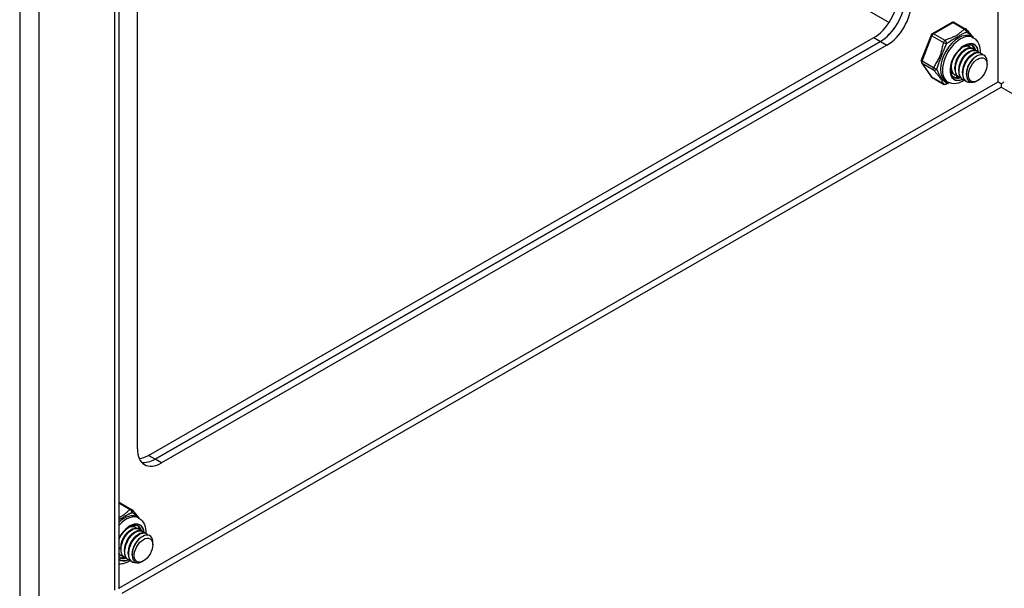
# Model space of a CAD drawing. Header units: inches. Extents: x 19 to 488, y 53 to 228.
# Tile 91 of 124: x 446.74 to 453.93, y 179.42 to 183.57. Entities that reach past the tile are written whole.
import ezdxf

# ---------------------------------------------------------------- set-up
doc = ezdxf.new("R2010")
doc.units = ezdxf.units.IN
doc.header["$MEASUREMENT"] = 0
doc.layers.add('Visible Edges(ANSI)', color=7, linetype='Continuous', lineweight=25)
doc.layers.add('Visible Tangent Edges(ANSI)', color=7, linetype='Continuous', lineweight=25)

msp = doc.modelspace()

# ---------------------------------------------------------------- linework, layer by layer
at = {"layer": 'Visible Edges(ANSI)'}
for p, q in [((447.4607, 201.7973), (447.4607, 179.412)), ((447.5964, 180.4361), (447.5964, 185.4533)), ((453.5502, 183.5543), (453.4071, 183.4719)), ((453.5698, 183.5543), (453.6535, 183.5061)), ((447.677, 180.3889), (452.9803, 183.4429)), ((453.3986, 183.462), (453.3271, 183.2776)), ((453.6932, 183.4508), (453.7071, 183.4428)), ((453.0284, 183.4152), (447.7251, 180.3612)), ((447.7251, 180.3612), (453.0284, 183.4152)), ((453.0765, 183.3875), (447.7732, 180.3335)), ((453.6401, 183.3508), (453.6527, 183.358)), ((453.6753, 183.3793), (453.6781, 183.3777)), ((453.7031, 183.3633), (453.7059, 183.3616)), ((453.731, 183.3472), (453.7338, 183.3456)), ((453.668, 183.3347), (453.6805, 183.342)), ((453.6959, 183.3187), (453.7084, 183.3259)), ((453.7237, 183.3026), (453.7334, 183.3083)), ((453.7589, 183.3312), (453.7617, 183.3296)), ((453.3293, 183.2592), (453.4009, 183.1571)), ((453.5455, 183.2305), (453.5455, 183.2414)), ((453.5734, 183.2145), (453.5734, 183.2289)), ((453.6012, 183.1984), (453.6012, 183.2129)), ((453.8085, 183.2471), (453.8085, 183.2631)), ((453.4071, 183.1514), (453.4908, 183.1032)), ((453.5454, 183.186), (453.5482, 183.1844)), ((453.5733, 183.17), (453.5761, 183.1684)), ((453.6011, 183.1539), (453.604, 183.1523)), ((453.629, 183.1379), (453.6318, 183.1363)), ((453.6291, 183.1824), (453.6291, 183.1968)), ((453.6569, 183.1736), (453.6569, 183.1808)), ((453.7406, 183.1291), (453.7366, 183.1268)), ((453.5065, 183.1267), (453.5204, 183.1186)), ((453.6569, 183.1219), (453.6597, 183.1202)), ((453.9123, 183.1069), (453.9123, 183.0816)), ((447.4703, 180.0418), (447.554, 179.9937)), ((447.5937, 179.9383), (447.6076, 179.9303)), ((447.5406, 179.8383), (447.5532, 179.8455)), ((447.5685, 179.8223), (447.581, 179.8295)), ((447.5758, 179.8668), (447.5786, 179.8652)), ((447.6036, 179.8508), (447.6064, 179.8492)), ((447.6315, 179.8347), (447.6343, 179.8331)), ((447.6594, 179.8187), (447.6622, 179.8171)), ((447.5964, 179.8062), (447.6089, 179.8134)), ((447.6242, 179.7902), (447.6339, 179.7958)), ((447.709, 179.7346), (447.709, 179.7507)), ((447.4739, 179.702), (447.4738, 179.7164)), ((447.5017, 179.686), (447.5017, 179.7004)), ((447.5296, 179.6699), (447.5296, 179.6844)), ((447.467, 179.641), (447.4607, 179.6455)), ((447.4738, 179.6575), (447.4766, 179.6559)), ((447.5016, 179.6415), (447.5045, 179.6399)), ((447.5295, 179.6254), (447.5323, 179.6238)), ((447.5574, 179.6611), (447.5574, 179.6683)), ((447.5574, 179.6094), (447.5602, 179.6078)), ((447.6411, 179.6166), (447.6371, 179.6143))]:
    msp.add_line(p, q, dxfattribs=at)
at = {"layer": 'Visible Edges(ANSI)', "flags": 128}
for points in [[(453.6595, 183.5008), (453.6644, 183.4944), (453.67, 183.4876), (453.6823, 183.4731), (453.695, 183.4581), (453.701, 183.4506), (453.7064, 183.4431)], [(453.7071, 183.4428), (453.7203, 183.4335), (453.7316, 183.422), (453.7407, 183.409), (453.7477, 183.3949), (453.7527, 183.3799), (453.7559, 183.3643), (453.7574, 183.3483), (453.7573, 183.332)], [(453.5665, 183.1535), (453.5613, 183.1571), (453.5566, 183.1616), (453.5525, 183.1672), (453.5489, 183.1738), (453.546, 183.1815), (453.5439, 183.1901), (453.5425, 183.1996), (453.5421, 183.2099), (453.5425, 183.2209), (453.5439, 183.2325), (453.5462, 183.2444), (453.5493, 183.2566), (453.5534, 183.269), (453.5583, 183.2814), (453.5641, 183.2936), (453.5705, 183.3056), (453.5776, 183.3172), (453.5854, 183.3283), (453.5936, 183.3388), (453.6022, 183.3485), (453.6112, 183.3574), (453.6204, 183.3654), (453.6297, 183.3723), (453.639, 183.3782), (453.6481, 183.383), (453.657, 183.3866), (453.6656, 183.3891), (453.6737, 183.3904), (453.6812, 183.3907), (453.6881, 183.3899), (453.6944, 183.3881), (453.7001, 183.3855)], [(453.6402, 183.3507), (453.6359, 183.3481), (453.6316, 183.3451), (453.6274, 183.3418), (453.6232, 183.3381), (453.619, 183.3342), (453.615, 183.33), (453.611, 183.3255), (453.6072, 183.3208), (453.6034, 183.3158), (453.5999, 183.3107), (453.5965, 183.3053), (453.5933, 183.2997), (453.5903, 183.294), (453.5875, 183.2882), (453.5849, 183.2823), (453.5825, 183.2763), (453.5804, 183.2703), (453.5786, 183.2643), (453.577, 183.2582), (453.5757, 183.2522), (453.5747, 183.2463), (453.574, 183.2404), (453.5735, 183.2346), (453.5734, 183.229)], [(453.7031, 183.3633), (453.6956, 183.3664), (453.6873, 183.3678), (453.6782, 183.3674), (453.6686, 183.3652), (453.6586, 183.3612), (453.6485, 183.3555), (453.6384, 183.3481), (453.6284, 183.3393), (453.6188, 183.3291), (453.6098, 183.3177), (453.6014, 183.3053), (453.594, 183.2921), (453.5875, 183.2783), (453.5821, 183.2642), (453.578, 183.25), (453.5751, 183.236), (453.5736, 183.2222), (453.5735, 183.2091), (453.5748, 183.1968), (453.5775, 183.1855), (453.5816, 183.1754), (453.5869, 183.1667), (453.5935, 183.1595), (453.6011, 183.1539)], [(453.6177, 183.1471), (453.6073, 183.1506), (453.5982, 183.1563), (453.5904, 183.1641), (453.5843, 183.174), (453.5798, 183.1856), (453.5771, 183.1987), (453.5762, 183.2131), (453.5771, 183.2284), (453.5798, 183.2444), (453.5842, 183.2605), (453.5902, 183.2766), (453.5977, 183.2922), (453.6064, 183.3071), (453.6162, 183.3208), (453.6268, 183.3332), (453.638, 183.3439), (453.6495, 183.3527), (453.6611, 183.3594), (453.6724, 183.3639), (453.6833, 183.3661), (453.6933, 183.3659), (453.7025, 183.3634), (453.7104, 183.3586), (453.7169, 183.3516)], [(453.731, 183.3472), (453.7235, 183.3504), (453.7151, 183.3518), (453.7061, 183.3514), (453.6965, 183.3491), (453.6865, 183.3451), (453.6764, 183.3394), (453.6662, 183.3321), (453.6563, 183.3232), (453.6467, 183.313), (453.6376, 183.3016), (453.6293, 183.2892), (453.6218, 183.2761), (453.6153, 183.2623), (453.61, 183.2482), (453.6058, 183.234), (453.603, 183.2199), (453.6015, 183.2062), (453.6014, 183.1931), (453.6027, 183.1808), (453.6054, 183.1695), (453.6094, 183.1594), (453.6148, 183.1507), (453.6213, 183.1435), (453.629, 183.1379)], [(453.6455, 183.1311), (453.6352, 183.1345), (453.626, 183.1402), (453.6183, 183.1481), (453.6121, 183.1579), (453.6077, 183.1696), (453.6049, 183.1827), (453.604, 183.1971), (453.605, 183.2124), (453.6077, 183.2283), (453.6121, 183.2445), (453.6181, 183.2606), (453.6255, 183.2762), (453.6343, 183.2911), (453.6441, 183.3048), (453.6547, 183.3172), (453.6659, 183.3278), (453.6774, 183.3366), (453.6889, 183.3433), (453.7003, 183.3478), (453.7111, 183.35), (453.7212, 183.3499), (453.7303, 183.3473), (453.7382, 183.3426), (453.7447, 183.3356)], [(453.6376, 183.3774), (453.6403, 183.3785), (453.6429, 183.3794), (453.6455, 183.3802), (453.6481, 183.3809), (453.6506, 183.3814), (453.6531, 183.3818), (453.6556, 183.3821), (453.658, 183.3823), (453.6604, 183.3823), (453.6628, 183.3822), (453.6651, 183.382), (453.6673, 183.3816), (453.6695, 183.3812), (453.6716, 183.3805), (453.6737, 183.3798), (453.6757, 183.3789), (453.6776, 183.378), (453.6795, 183.3768), (453.6812, 183.3756), (453.683, 183.3743), (453.6846, 183.3728), (453.6861, 183.3712), (453.6876, 183.3695), (453.689, 183.3677)], [(453.6753, 183.3793), (453.6743, 183.3798), (453.6734, 183.3803), (453.6724, 183.3808), (453.6714, 183.3812), (453.6704, 183.3816), (453.6693, 183.382), (453.6683, 183.3823), (453.6672, 183.3826), (453.6662, 183.3829), (453.6651, 183.3831), (453.664, 183.3834), (453.6628, 183.3835), (453.6617, 183.3837), (453.6606, 183.3838), (453.6594, 183.3839), (453.6582, 183.3839), (453.6571, 183.3839), (453.6559, 183.3839), (453.6547, 183.3839), (453.6534, 183.3838), (453.6522, 183.3837), (453.651, 183.3835), (453.6497, 183.3834), (453.6485, 183.3832)], [(453.5898, 183.1632), (453.5853, 183.1643), (453.5811, 183.1659), (453.577, 183.1679), (453.5732, 183.1702), (453.5696, 183.1729), (453.5662, 183.176), (453.5631, 183.1795), (453.5603, 183.1833), (453.5578, 183.1875), (453.5555, 183.1919), (453.5536, 183.1967), (453.5519, 183.2018), (453.5506, 183.2071), (453.5495, 183.2126), (453.5488, 183.2184), (453.5484, 183.2244), (453.5483, 183.2306), (453.5486, 183.2369), (453.5491, 183.2434), (453.55, 183.25), (453.5512, 183.2566), (453.5526, 183.2634), (453.5544, 183.2701), (453.5564, 183.2769)], [(453.668, 183.3347), (453.6638, 183.332), (453.6595, 183.3291), (453.6553, 183.3257), (453.6511, 183.3221), (453.6469, 183.3182), (453.6428, 183.314), (453.6389, 183.3095), (453.635, 183.3048), (453.6313, 183.2998), (453.6277, 183.2946), (453.6244, 183.2892), (453.6211, 183.2837), (453.6181, 183.278), (453.6153, 183.2722), (453.6127, 183.2663), (453.6104, 183.2603), (453.6083, 183.2543), (453.6064, 183.2482), (453.6048, 183.2422), (453.6035, 183.2362), (453.6025, 183.2302), (453.6018, 183.2243), (453.6014, 183.2186), (453.6013, 183.2129)], [(453.6959, 183.3187), (453.6916, 183.316), (453.6874, 183.313), (453.6831, 183.3097), (453.6789, 183.3061), (453.6748, 183.3021), (453.6707, 183.2979), (453.6667, 183.2934), (453.6629, 183.2887), (453.6592, 183.2837), (453.6556, 183.2786), (453.6522, 183.2732), (453.649, 183.2676), (453.646, 183.2619), (453.6432, 183.2561), (453.6406, 183.2502), (453.6382, 183.2442), (453.6361, 183.2382), (453.6343, 183.2322), (453.6327, 183.2261), (453.6314, 183.2201), (453.6304, 183.2142), (453.6297, 183.2083), (453.6293, 183.2025), (453.6291, 183.1969)], [(453.7589, 183.3312), (453.7513, 183.3343), (453.743, 183.3357), (453.7339, 183.3353), (453.7243, 183.3331), (453.7144, 183.3291), (453.7042, 183.3234), (453.6941, 183.316), (453.6841, 183.3072), (453.6745, 183.297), (453.6655, 183.2856), (453.6572, 183.2732), (453.6497, 183.26), (453.6432, 183.2463), (453.6378, 183.2322), (453.6337, 183.2179), (453.6308, 183.2039), (453.6293, 183.1902), (453.6292, 183.177), (453.6305, 183.1647), (453.6332, 183.1534), (453.6373, 183.1433), (453.6426, 183.1346), (453.6492, 183.1274), (453.6569, 183.1219)], [(453.7008, 183.1161), (453.6872, 183.114), (453.6745, 183.1148), (453.663, 183.1185), (453.653, 183.1249), (453.6447, 183.1339), (453.6384, 183.1453), (453.6342, 183.1588), (453.6321, 183.174), (453.6323, 183.1906), (453.6346, 183.208), (453.6391, 183.2258), (453.6456, 183.2436), (453.6538, 183.2609), (453.6636, 183.2772), (453.6746, 183.2921), (453.6865, 183.3052), (453.6991, 183.3161), (453.7119, 183.3247), (453.7245, 183.3306), (453.7367, 183.3337), (453.748, 183.3339), (453.7581, 183.3313), (453.7668, 183.3259), (453.7737, 183.3179)], [(453.7237, 183.3026), (453.7195, 183.3), (453.7152, 183.297), (453.711, 183.2937), (453.7068, 183.29), (453.7026, 183.2861), (453.6986, 183.2819), (453.6946, 183.2774), (453.6907, 183.2727), (453.687, 183.2677), (453.6835, 183.2625), (453.6801, 183.2571), (453.6769, 183.2516), (453.6738, 183.2459), (453.671, 183.2401), (453.6685, 183.2342), (453.6661, 183.2282), (453.664, 183.2222), (453.6622, 183.2161), (453.6606, 183.2101), (453.6593, 183.2041), (453.6582, 183.1981), (453.6575, 183.1922), (453.6571, 183.1865), (453.657, 183.1808)], [(453.8059, 183.2855), (453.8011, 183.2978), (453.794, 183.3074), (453.7849, 183.3142), (453.7741, 183.3179), (453.7619, 183.3182), (453.7486, 183.3152), (453.7348, 183.309), (453.7209, 183.2998), (453.7073, 183.2877), (453.6946, 183.2733), (453.6831, 183.2569), (453.6734, 183.2391), (453.6656, 183.2206), (453.6602, 183.2019), (453.6574, 183.1836), (453.6572, 183.1665), (453.6597, 183.1511), (453.6649, 183.1379), (453.6726, 183.1276), (453.6825, 183.1204), (453.6943, 183.1166), (453.7076, 183.1165), (453.7218, 183.1199), (453.7366, 183.1268)], [(453.5463, 183.2452), (453.5459, 183.2409), (453.5457, 183.2367), (453.5455, 183.2326), (453.5455, 183.2285), (453.5457, 183.2245), (453.546, 183.2205), (453.5464, 183.2167), (453.5469, 183.2129), (453.5476, 183.2093), (453.5485, 183.2057), (453.5494, 183.2023), (453.5505, 183.199), (453.5517, 183.1958), (453.5531, 183.1927), (453.5546, 183.1898), (453.5562, 183.187), (453.5579, 183.1843), (453.5598, 183.1818), (453.5618, 183.1794), (453.5638, 183.1772), (453.5661, 183.1752), (453.5684, 183.1733), (453.5708, 183.1715), (453.5733, 183.17)], [(453.6429, 183.1317), (453.6287, 183.1232), (453.6139, 183.1163), (453.5987, 183.111), (453.583, 183.1076), (453.5671, 183.1065), (453.5511, 183.1078), (453.5353, 183.1118), (453.5204, 183.1186)], [(453.5619, 183.1792), (453.5611, 183.1794), (453.5604, 183.1796), (453.5596, 183.1798), (453.5588, 183.18), (453.558, 183.1802), (453.5573, 183.1805), (453.5565, 183.1807), (453.5557, 183.181), (453.555, 183.1812), (453.5543, 183.1815), (453.5535, 183.1818), (453.5528, 183.1821), (453.5521, 183.1824), (453.5514, 183.1828), (453.5507, 183.1831), (453.55, 183.1835), (453.5493, 183.1838), (453.5486, 183.1842), (453.5479, 183.1846), (453.5472, 183.185), (453.5465, 183.1854), (453.5459, 183.1859), (453.5452, 183.1863), (453.5446, 183.1868)], [(453.5446, 183.1865), (453.5447, 183.1865), (453.5447, 183.1865), (453.5447, 183.1864), (453.5448, 183.1864), (453.5448, 183.1864), (453.5448, 183.1864), (453.5449, 183.1864), (453.5449, 183.1863), (453.5449, 183.1863), (453.545, 183.1863), (453.545, 183.1863), (453.545, 183.1863), (453.5451, 183.1862), (453.5451, 183.1862), (453.5451, 183.1862), (453.5452, 183.1862), (453.5452, 183.1862), (453.5452, 183.1861), (453.5453, 183.1861), (453.5453, 183.1861), (453.5453, 183.1861), (453.5454, 183.1861), (453.5454, 183.186), (453.5454, 183.186)], [(453.5326, 183.1128), (453.5206, 183.1079), (453.5097, 183.1027)], [(447.56, 179.9884), (447.5649, 179.982), (447.5705, 179.9751), (447.5828, 179.9606), (447.5954, 179.9456), (447.6015, 179.9381), (447.6069, 179.9307)], [(447.6076, 179.9303), (447.6208, 179.921), (447.6321, 179.9096), (447.6412, 179.8966), (447.6482, 179.8824), (447.6532, 179.8674), (447.6564, 179.8519), (447.6579, 179.8359), (447.6578, 179.8195)], [(447.4607, 179.7732), (447.4674, 179.7866), (447.4749, 179.7996), (447.4831, 179.8121), (447.4921, 179.8238), (447.5015, 179.8347), (447.5114, 179.8446), (447.5215, 179.8534), (447.5318, 179.861), (447.542, 179.8672), (447.552, 179.872), (447.5617, 179.8755), (447.5709, 179.8775), (447.5794, 179.8782), (447.5872, 179.8777), (447.5942, 179.8759), (447.6006, 179.873)], [(447.5407, 179.8383), (447.5364, 179.8356), (447.5321, 179.8326), (447.5279, 179.8293), (447.5237, 179.8257), (447.5195, 179.8217), (447.5155, 179.8175), (447.5115, 179.8131), (447.5077, 179.8083), (447.5039, 179.8034), (447.5004, 179.7982), (447.497, 179.7928), (447.4938, 179.7873), (447.4908, 179.7816), (447.488, 179.7757), (447.4854, 179.7698), (447.483, 179.7639), (447.4809, 179.7578), (447.4791, 179.7518), (447.4775, 179.7458), (447.4762, 179.7398), (447.4752, 179.7338), (447.4745, 179.7279), (447.474, 179.7221), (447.4739, 179.7165)], [(447.6036, 179.8508), (447.5961, 179.854), (447.5878, 179.8554), (447.5787, 179.8549), (447.5691, 179.8527), (447.5591, 179.8487), (447.549, 179.843), (447.5389, 179.8357), (447.5289, 179.8268), (447.5193, 179.8166), (447.5103, 179.8052), (447.5019, 179.7928), (447.4945, 179.7796), (447.488, 179.7659), (447.4826, 179.7518), (447.4784, 179.7376), (447.4756, 179.7235), (447.4741, 179.7098), (447.474, 179.6966), (447.4753, 179.6843), (447.478, 179.673), (447.4821, 179.663), (447.4874, 179.6542), (447.494, 179.647), (447.5016, 179.6415)], [(447.5181, 179.6347), (447.5078, 179.6381), (447.4987, 179.6438), (447.4909, 179.6517), (447.4848, 179.6615), (447.4803, 179.6731), (447.4776, 179.6863), (447.4767, 179.7007), (447.4776, 179.716), (447.4803, 179.7319), (447.4847, 179.7481), (447.4907, 179.7641), (447.4982, 179.7798), (447.5069, 179.7946), (447.5167, 179.8084), (447.5273, 179.8207), (447.5385, 179.8314), (447.55, 179.8402), (447.5616, 179.8469), (447.5729, 179.8514), (447.5838, 179.8536), (447.5938, 179.8534), (447.603, 179.8509), (447.6109, 179.8461), (447.6174, 179.8392)], [(447.5685, 179.8222), (447.5643, 179.8196), (447.56, 179.8166), (447.5558, 179.8133), (447.5515, 179.8096), (447.5474, 179.8057), (447.5433, 179.8015), (447.5394, 179.797), (447.5355, 179.7923), (447.5318, 179.7873), (447.5282, 179.7821), (447.5249, 179.7768), (447.5216, 179.7712), (447.5186, 179.7655), (447.5158, 179.7597), (447.5132, 179.7538), (447.5109, 179.7478), (447.5088, 179.7418), (447.5069, 179.7357), (447.5053, 179.7297), (447.504, 179.7237), (447.503, 179.7177), (447.5023, 179.7119), (447.5019, 179.7061), (447.5018, 179.7004)], [(447.6315, 179.8347), (447.624, 179.8379), (447.6156, 179.8393), (447.6066, 179.8389), (447.597, 179.8367), (447.587, 179.8327), (447.5769, 179.8269), (447.5667, 179.8196), (447.5568, 179.8108), (447.5472, 179.8006), (447.5381, 179.7892), (447.5298, 179.7768), (447.5223, 179.7636), (447.5158, 179.7498), (447.5105, 179.7357), (447.5063, 179.7215), (447.5035, 179.7074), (447.502, 179.6937), (447.5019, 179.6806), (447.5032, 179.6683), (447.5059, 179.657), (447.5099, 179.6469), (447.5153, 179.6382), (447.5218, 179.631), (447.5295, 179.6254)], [(447.546, 179.6186), (447.5357, 179.6221), (447.5265, 179.6278), (447.5188, 179.6356), (447.5126, 179.6455), (447.5081, 179.6571), (447.5054, 179.6702), (447.5045, 179.6846), (447.5055, 179.6999), (447.5082, 179.7158), (447.5126, 179.732), (447.5186, 179.7481), (447.526, 179.7637), (447.5348, 179.7786), (447.5446, 179.7923), (447.5552, 179.8047), (447.5664, 179.8154), (447.5779, 179.8242), (447.5894, 179.8309), (447.6008, 179.8354), (447.6116, 179.8376), (447.6217, 179.8374), (447.6308, 179.8349), (447.6387, 179.8301), (447.6452, 179.8231)], [(447.6594, 179.8187), (447.6518, 179.8219), (447.6435, 179.8233), (447.6344, 179.8229), (447.6248, 179.8206), (447.6149, 179.8166), (447.6047, 179.8109), (447.5946, 179.8036), (447.5846, 179.7947), (447.575, 179.7845), (447.566, 179.7731), (447.5577, 179.7607), (447.5502, 179.7475), (447.5437, 179.7338), (447.5383, 179.7197), (447.5342, 179.7055), (447.5313, 179.6914), (447.5298, 179.6777), (447.5297, 179.6646), (447.531, 179.6522), (447.5337, 179.641), (447.5378, 179.6309), (447.5431, 179.6222), (447.5497, 179.615), (447.5574, 179.6094)], [(447.6013, 179.6036), (447.5877, 179.6016), (447.575, 179.6024), (447.5635, 179.606), (447.5535, 179.6124), (447.5452, 179.6215), (447.5389, 179.6329), (447.5347, 179.6464), (447.5326, 179.6616), (447.5328, 179.6781), (447.5351, 179.6955), (447.5396, 179.7133), (447.5461, 179.7311), (447.5543, 179.7484), (447.5641, 179.7647), (447.5751, 179.7796), (447.587, 179.7927), (447.5996, 179.8037), (447.6124, 179.8122), (447.625, 179.8181), (447.6372, 179.8212), (447.6485, 179.8215), (447.6586, 179.8189), (447.6673, 179.8135), (447.6742, 179.8055)], [(447.5381, 179.8649), (447.5407, 179.866), (447.5434, 179.8669), (447.546, 179.8677), (447.5486, 179.8684), (447.5511, 179.869), (447.5536, 179.8694), (447.5561, 179.8697), (447.5585, 179.8698), (447.5609, 179.8698), (447.5633, 179.8698), (447.5656, 179.8695), (447.5678, 179.8692), (447.57, 179.8687), (447.5721, 179.8681), (447.5742, 179.8673), (447.5762, 179.8665), (447.5781, 179.8655), (447.58, 179.8644), (447.5817, 179.8631), (447.5835, 179.8618), (447.5851, 179.8603), (447.5866, 179.8587), (447.5881, 179.857), (447.5895, 179.8552)], [(447.5758, 179.8668), (447.5748, 179.8674), (447.5739, 179.8678), (447.5729, 179.8683), (447.5719, 179.8687), (447.5709, 179.8691), (447.5698, 179.8695), (447.5688, 179.8698), (447.5677, 179.8702), (447.5667, 179.8704), (447.5656, 179.8707), (447.5645, 179.8709), (447.5633, 179.8711), (447.5622, 179.8712), (447.5611, 179.8713), (447.5599, 179.8714), (447.5587, 179.8715), (447.5576, 179.8715), (447.5564, 179.8715), (447.5551, 179.8714), (447.5539, 179.8713), (447.5527, 179.8712), (447.5515, 179.8711), (447.5502, 179.8709), (447.549, 179.8707)], [(447.5964, 179.8062), (447.5921, 179.8035), (447.5879, 179.8005), (447.5836, 179.7972), (447.5794, 179.7936), (447.5753, 179.7897), (447.5712, 179.7854), (447.5672, 179.781), (447.5634, 179.7762), (447.5597, 179.7713), (447.5561, 179.7661), (447.5527, 179.7607), (447.5495, 179.7552), (447.5465, 179.7495), (447.5437, 179.7437), (447.5411, 179.7378), (447.5387, 179.7318), (447.5366, 179.7258), (447.5348, 179.7197), (447.5332, 179.7137), (447.5319, 179.7077), (447.5309, 179.7017), (447.5302, 179.6958), (447.5298, 179.6901), (447.5296, 179.6844)], [(447.6242, 179.7902), (447.62, 179.7875), (447.6157, 179.7845), (447.6115, 179.7812), (447.6073, 179.7775), (447.6031, 179.7736), (447.5991, 179.7694), (447.5951, 179.7649), (447.5912, 179.7602), (447.5875, 179.7552), (447.584, 179.75), (447.5806, 179.7447), (447.5774, 179.7391), (447.5743, 179.7334), (447.5715, 179.7276), (447.569, 179.7217), (447.5666, 179.7157), (447.5645, 179.7097), (447.5626, 179.7037), (447.5611, 179.6976), (447.5598, 179.6916), (447.5587, 179.6857), (447.558, 179.6798), (447.5576, 179.674), (447.5575, 179.6684)], [(447.7064, 179.773), (447.7016, 179.7853), (447.6945, 179.795), (447.6854, 179.8018), (447.6746, 179.8054), (447.6624, 179.8057), (447.6491, 179.8028), (447.6353, 179.7966), (447.6214, 179.7873), (447.6078, 179.7752), (447.5951, 179.7608), (447.5836, 179.7444), (447.5739, 179.7267), (447.5661, 179.7081), (447.5607, 179.6894), (447.5579, 179.6711), (447.5577, 179.654), (447.5602, 179.6386), (447.5654, 179.6255), (447.5731, 179.6151), (447.583, 179.6079), (447.5948, 179.6042), (447.6081, 179.604), (447.6223, 179.6074), (447.6371, 179.6143)], [(447.4903, 179.6507), (447.4888, 179.6511), (447.4873, 179.6514), (447.4858, 179.6519), (447.4844, 179.6524), (447.4829, 179.6529), (447.4815, 179.6534), (447.4802, 179.654), (447.4788, 179.6547), (447.4775, 179.6554), (447.4762, 179.6561), (447.4749, 179.6569), (447.4736, 179.6578), (447.4724, 179.6586), (447.4712, 179.6595), (447.47, 179.6605), (447.4689, 179.6615), (447.4678, 179.6625), (447.4667, 179.6636), (447.4656, 179.6647), (447.4646, 179.6659), (447.4636, 179.6671), (447.4626, 179.6683), (447.4616, 179.6696), (447.4607, 179.6709)], [(447.4607, 179.6687), (447.4612, 179.6682), (447.4617, 179.6676), (447.4622, 179.6671), (447.4627, 179.6665), (447.4632, 179.666), (447.4637, 179.6654), (447.4642, 179.6649), (447.4647, 179.6644), (447.4652, 179.6639), (447.4657, 179.6634), (447.4663, 179.6629), (447.4668, 179.6625), (447.4674, 179.662), (447.4679, 179.6615), (447.4685, 179.6611), (447.469, 179.6607), (447.4696, 179.6602), (447.4702, 179.6598), (447.4708, 179.6594), (447.4714, 179.659), (447.472, 179.6586), (447.4726, 179.6582), (447.4732, 179.6579), (447.4738, 179.6575)], [(447.4624, 179.6668), (447.4624, 179.6668), (447.4623, 179.6668), (447.4622, 179.6668), (447.4621, 179.6668), (447.4621, 179.6668), (447.462, 179.6669), (447.4619, 179.6669), (447.4619, 179.6669), (447.4618, 179.6669), (447.4617, 179.6669), (447.4617, 179.6669), (447.4616, 179.6669), (447.4615, 179.667), (447.4614, 179.667), (447.4614, 179.667), (447.4613, 179.667), (447.4612, 179.667), (447.4612, 179.667), (447.4611, 179.6671), (447.461, 179.6671), (447.4609, 179.6671), (447.4609, 179.6671), (447.4608, 179.6671), (447.4607, 179.6671)], [(447.5434, 179.6193), (447.5338, 179.6133), (447.5239, 179.6081), (447.5139, 179.6036), (447.5036, 179.5999), (447.4931, 179.597), (447.4824, 179.595), (447.4716, 179.5941), (447.4607, 179.5942)]]:
    msp.add_lwpolyline(points, dxfattribs=at)
at = {"layer": 'Visible Edges(ANSI)'}
for centre, start, end in [((453.56, 183.5373), 60.06401, 119.93599), ((453.6437, 183.4891), 36.71604, 60.06401), ((453.417, 183.4549), 119.93599, 158.80211), ((453.3454, 183.2705), 158.80211, 215.02709), ((453.417, 183.1684), 215.02709, 240.06401), ((453.5007, 183.1202), 240.06401, 297.23211), ((447.4605, 180.0248), 60.06401, 89.35397), ((447.5442, 179.9766), 36.71604, 60.06401)]:
    msp.add_arc(centre, 0.0197, start, end, dxfattribs=at)
for centre, major_axis, ratio, start_param, end_param in [((452.9803, 183.6473), (-0.1248, -0.2166), 0.578093, 0.783464, 2.354261), ((453.0284, 183.6196), (0.1248, 0.2166), 0.578093, 3.925057, 5.495853), ((453.0284, 183.6196), (-0.1248, -0.2166), 0.578093, 0.783464, 2.354261), ((453.0765, 183.5919), (0.1248, 0.2166), 0.578093, 3.925057, 5.495853), ((453.6249, 183.2743), (0.0668, 0.116), 0.578093, 5.718546, 6.217869), ((453.5971, 183.2903), (0.0786, 0.1365), 0.578093, 5.540636, 5.67712), ((453.7264, 183.2158), (0.058, 0.1006), 0.578093, 5.495853, 5.750129), ((453.6249, 183.2743), (-0.0668, -0.116), 0.578093, 0.065316, 0.520508), ((453.5971, 183.2903), (0.0786, 0.1365), 0.578093, 3.747658, 3.892421), ((453.9123, 183.1069), (0.031, -0.0179), 0.001672, 3.927958, 4.713356), ((453.9123, 183.1069), (0.031, 0.0179), 0.001672, 4.711422, 5.49682), ((447.7732, 180.5379), (-0.1248, -0.2166), 0.578093, 5.495853, 7.06665), ((447.677, 180.5933), (-0.1248, -0.2166), 0.578093, 0.394043, 0.783464), ((447.7251, 180.5656), (-0.1248, -0.2166), 0.578093, 0.193161, 0.783464), ((447.7251, 180.5656), (-0.1248, -0.2166), 0.578093, 0.193161, 0.783464), ((447.5254, 179.7618), (0.0668, 0.116), 0.578093, 5.718546, 6.217869), ((447.4976, 179.7778), (0.0786, 0.1365), 0.578093, 5.540636, 5.67712), ((447.6269, 179.7034), (0.058, 0.1006), 0.578093, 5.495853, 5.750129), ((447.5254, 179.7618), (-0.0668, -0.116), 0.578093, 0.065316, 0.520508), ((447.4976, 179.7778), (0.0786, 0.1365), 0.578093, 3.747658, 3.892421)]:
    msp.add_ellipse(centre, major_axis=major_axis, ratio=ratio, start_param=start_param, end_param=end_param, dxfattribs=at)
for centre in [(453.7403, 183.2078), (447.6408, 179.6954)]:
    msp.add_ellipse(centre, major_axis=(-0.0481, -0.0836), ratio=0.578093, dxfattribs=at)
at = {"layer": 'Visible Tangent Edges(ANSI)'}
for p, q in [((446.7358, 202.2484), (446.7358, 178.9764)), ((446.8758, 202.1342), (446.8758, 179.0827)), ((447.4317, 179.4028), (447.4317, 201.814)), ((453.8904, 183.1196), (453.8904, 198.0948)), ((447.5964, 186.7187), (453.0924, 183.5537)), ((453.417, 183.471), (453.56, 183.5533)), ((453.56, 183.5533), (453.6437, 183.5052)), ((452.9803, 183.4429), (453.0284, 183.4152)), ((453.3334, 183.2716), (453.4049, 183.456)), ((453.4049, 183.456), (453.4886, 183.4078)), ((453.5007, 183.4228), (453.417, 183.471)), ((453.0284, 183.4152), (453.0765, 183.3875)), ((453.4171, 183.2234), (453.3334, 183.2716)), ((453.4049, 183.1534), (453.3334, 183.2555)), ((453.3334, 183.2555), (453.4171, 183.2073)), ((453.4886, 183.1052), (453.4049, 183.1534)), ((447.4607, 179.417), (453.8904, 183.1196)), ((447.4848, 179.3802), (453.9123, 183.0816)), ((453.9123, 183.0816), (479.563, 168.3103)), ((447.7251, 180.3612), (447.677, 180.3889)), ((447.7732, 180.3335), (447.7251, 180.3612)), ((447.4607, 180.0408), (447.5442, 179.9927))]:
    msp.add_line(p, q, dxfattribs=at)
at = {"layer": 'Visible Tangent Edges(ANSI)', "flags": 128}
for points in [[(453.6437, 183.5052), (453.6382, 183.5014), (453.6329, 183.4975), (453.6279, 183.4935), (453.6231, 183.4895), (453.6184, 183.4854), (453.6137, 183.4812), (453.6091, 183.4771), (453.6044, 183.473), (453.5996, 183.469), (453.5945, 183.465), (453.589, 183.4613), (453.5832, 183.4577), (453.5769, 183.4543), (453.5704, 183.4512), (453.5635, 183.4482), (453.5565, 183.4454), (453.5494, 183.4427), (453.5422, 183.44), (453.535, 183.4374), (453.5279, 183.4347), (453.5208, 183.4319), (453.5139, 183.429), (453.5072, 183.426), (453.5007, 183.4228)], [(453.5137, 183.3998), (453.5193, 183.4043), (453.5252, 183.4087), (453.5313, 183.4131), (453.5377, 183.4174), (453.5442, 183.4217), (453.5508, 183.4258), (453.5575, 183.4299), (453.5643, 183.434), (453.5712, 183.438), (453.5781, 183.4419), (453.5848, 183.4458), (453.5915, 183.4496), (453.598, 183.4534), (453.6042, 183.457), (453.6102, 183.4605), (453.616, 183.4638), (453.6216, 183.4669), (453.6271, 183.4698), (453.6324, 183.4725), (453.6377, 183.475), (453.6429, 183.4773), (453.648, 183.4795), (453.6532, 183.4814), (453.6583, 183.4831)], [(453.6583, 183.4831), (453.6601, 183.482), (453.662, 183.4808), (453.6639, 183.4796), (453.6658, 183.4783), (453.6677, 183.477), (453.6697, 183.4757), (453.6717, 183.4743), (453.6737, 183.4728), (453.6757, 183.4713), (453.6777, 183.4698), (453.6797, 183.4683), (453.6817, 183.4667), (453.6837, 183.465), (453.6857, 183.4633), (453.6877, 183.4616), (453.6897, 183.4598), (453.6916, 183.458), (453.6935, 183.4562), (453.6955, 183.4543), (453.6973, 183.4524), (453.6992, 183.4504), (453.7009, 183.4484), (453.7027, 183.4464), (453.7044, 183.4443)], [(453.4886, 183.4078), (453.4861, 183.3998), (453.4838, 183.3916), (453.4818, 183.3833), (453.4799, 183.3751), (453.4782, 183.3667), (453.4765, 183.3584), (453.4749, 183.3501), (453.4731, 183.3417), (453.4712, 183.3335), (453.4691, 183.3253), (453.4666, 183.3172), (453.4638, 183.3093), (453.4606, 183.3016), (453.457, 183.2942), (453.4532, 183.287), (453.4492, 183.28), (453.445, 183.273), (453.4408, 183.2662), (453.4365, 183.2593), (453.4323, 183.2523), (453.4283, 183.2453), (453.4243, 183.2381), (453.4206, 183.2308), (453.4171, 183.2234)], [(453.4414, 183.2134), (453.4432, 183.2203), (453.4452, 183.2273), (453.4475, 183.2344), (453.4499, 183.2416), (453.4526, 183.2489), (453.4554, 183.2563), (453.4584, 183.2639), (453.4615, 183.2716), (453.4647, 183.2795), (453.468, 183.2876), (453.4713, 183.2959), (453.4746, 183.3043), (453.4778, 183.3128), (453.481, 183.3213), (453.4842, 183.3299), (453.4873, 183.3383), (453.4904, 183.3466), (453.4936, 183.3547), (453.4967, 183.3627), (453.4999, 183.3705), (453.5032, 183.3782), (453.5066, 183.3856), (453.5101, 183.3928), (453.5137, 183.3998)], [(453.4171, 183.2073), (453.4206, 183.2027), (453.4243, 183.198), (453.4283, 183.1932), (453.4323, 183.1883), (453.4365, 183.1834), (453.4407, 183.1785), (453.445, 183.1735), (453.4491, 183.1686), (453.4532, 183.1637), (453.457, 183.159), (453.4606, 183.1544), (453.4638, 183.15), (453.4666, 183.1458), (453.4691, 183.1418), (453.4712, 183.138), (453.4731, 183.1344), (453.4748, 183.1309), (453.4765, 183.1274), (453.4782, 183.1239), (453.4799, 183.1204), (453.4818, 183.1168), (453.4838, 183.1131), (453.4861, 183.1092), (453.4886, 183.1052)], [(453.5137, 183.1103), (453.5101, 183.1125), (453.5066, 183.1149), (453.5032, 183.1173), (453.4999, 183.1199), (453.4967, 183.1226), (453.4935, 183.1255), (453.4904, 183.1286), (453.4873, 183.1319), (453.4842, 183.1355), (453.481, 183.1394), (453.4778, 183.1436), (453.4746, 183.1482), (453.4712, 183.153), (453.4679, 183.1581), (453.4646, 183.1634), (453.4614, 183.1688), (453.4583, 183.1743), (453.4554, 183.18), (453.4526, 183.1856), (453.4499, 183.1912), (453.4475, 183.1969), (453.4452, 183.2025), (453.4432, 183.208), (453.4414, 183.2134)], [(453.5292, 183.1142), (453.5285, 183.114), (453.5279, 183.1139), (453.5272, 183.1137), (453.5265, 183.1135), (453.5259, 183.1134), (453.5252, 183.1132), (453.5245, 183.113), (453.5239, 183.1128), (453.5232, 183.1127), (453.5226, 183.1125), (453.5219, 183.1123), (453.5213, 183.1122), (453.5206, 183.112), (453.52, 183.1119), (453.5193, 183.1117), (453.5187, 183.1115), (453.5181, 183.1114), (453.5174, 183.1112), (453.5168, 183.111), (453.5162, 183.1109), (453.5156, 183.1107), (453.5149, 183.1106), (453.5143, 183.1104), (453.5137, 183.1103)], [(447.5442, 179.9927), (447.5406, 179.9903), (447.5371, 179.9878), (447.5338, 179.9853), (447.5305, 179.9828), (447.5273, 179.9802), (447.5242, 179.9775), (447.5211, 179.9749), (447.5181, 179.9722), (447.5152, 179.9696), (447.5122, 179.9669), (447.5092, 179.9643), (447.5062, 179.9616), (447.5031, 179.959), (447.4999, 179.9564), (447.4967, 179.9538), (447.4933, 179.9514), (447.4897, 179.9489), (447.486, 179.9466), (447.4821, 179.9443), (447.4781, 179.9422), (447.4739, 179.9401), (447.4696, 179.9381), (447.4652, 179.9362), (447.4607, 179.9344)], [(447.4607, 179.9191), (447.4655, 179.9219), (447.4702, 179.9247), (447.475, 179.9274), (447.4797, 179.9301), (447.4844, 179.9328), (447.489, 179.9355), (447.4936, 179.9381), (447.4981, 179.9407), (447.5024, 179.9432), (447.5067, 179.9457), (447.5108, 179.948), (447.5148, 179.9503), (447.5187, 179.9525), (447.5226, 179.9546), (447.5264, 179.9567), (447.5301, 179.9586), (447.5337, 179.9604), (447.5374, 179.9622), (447.541, 179.9638), (447.5446, 179.9654), (447.5481, 179.9668), (447.5517, 179.9682), (447.5553, 179.9695), (447.5588, 179.9706)], [(447.5588, 179.9706), (447.5606, 179.9695), (447.5625, 179.9683), (447.5644, 179.9671), (447.5663, 179.9658), (447.5682, 179.9645), (447.5702, 179.9632), (447.5722, 179.9618), (447.5742, 179.9604), (447.5762, 179.9589), (447.5782, 179.9574), (447.5802, 179.9558), (447.5822, 179.9542), (447.5842, 179.9525), (447.5862, 179.9509), (447.5882, 179.9491), (447.5902, 179.9474), (447.5921, 179.9455), (447.594, 179.9437), (447.5959, 179.9418), (447.5978, 179.9399), (447.5996, 179.9379), (447.6014, 179.9359), (447.6032, 179.9339), (447.6049, 179.9319)]]:
    msp.add_lwpolyline(points, dxfattribs=at)
at = {"layer": 'Visible Tangent Edges(ANSI)'}
for centre, major_axis, ratio, start_param, end_param in [((453.56, 183.5373), (-0.0098, 0.0171), 0.578093, 5.499721, 6.283185), ((453.56, 183.5373), (0.0098, 0.0171), 0.578093, 0, 0.783464), ((453.6437, 183.4891), (0.0098, 0.0171), 0.578093, 0, 0.783464), ((453.6437, 183.4891), (-0.0107, 0.0165), 0.609588, 3.996047, 5.470059), ((453.6437, 183.4891), (0.0158, 0.0118), 0.754115, 5.139012, 6.283185), ((453.417, 183.4549), (-0.0184, 0.0071), 0.209664, 0, 0.938208), ((453.417, 183.4549), (0.0098, 0.0171), 0.578093, 0.783464, 1.830662), ((453.417, 183.4549), (-0.0098, 0.0171), 0.578093, 5.499721, 6.283185), ((453.5999, 183.2887), (-0.0933, -0.1621), 0.578093, 3.141593, 6.283185), ((453.6138, 183.2807), (0.0933, 0.1621), 0.578093, 0, 3.141593), ((453.5007, 183.4067), (-0.0098, -0.0171), 0.578093, 3.925057, 4.972255), ((453.5007, 183.4067), (0.009, -0.0175), 0.54478, 0.910625, 2.384637), ((453.6416, 183.2647), (-0.0737, -0.1279), 0.578093, 2.44536, 6.948591), ((453.5007, 183.4067), (-0.0187, 0.0063), 0.17693, 0.929322, 2.403334), ((453.6416, 183.2647), (0.0727, 0.1262), 0.578093, 5.604861, 10.073053), ((453.6333, 183.2695), (0.0668, 0.116), 0.578093, 5.752575, 6.283185), ((453.3454, 183.2705), (-0.0184, 0.0071), 0.209664, 0, 0.938208), ((453.3454, 183.2705), (-0.0161, -0.0113), 0.787757, 0, 0.35258), ((453.3454, 183.2705), (-0.0098, -0.0171), 0.578093, 4.972255, 6.019452), ((453.4291, 183.2223), (-0.0098, -0.0171), 0.578093, 4.972255, 6.019452), ((453.4291, 183.2223), (0.018, -0.008), 0.241739, 4.090324, 5.564336), ((453.4291, 183.2223), (-0.0158, -0.0118), 0.754115, 0.329838, 1.80385), ((453.417, 183.1684), (-0.0161, -0.0113), 0.787757, 0, 0.35258), ((453.417, 183.1684), (-0.0098, -0.0171), 0.578093, 6.019452, 6.283185), ((453.6333, 183.2695), (-0.0668, -0.116), 0.578093, 0, 0.525906), ((453.5007, 183.1202), (-0.0165, -0.0107), 0.818923, 0.3797, 1.853712), ((453.5007, 183.1202), (-0.0098, -0.0171), 0.578093, 6.019452, 6.283185), ((453.5007, 183.1202), (0.009, -0.0175), 0.54478, 0, 0.717057), ((447.4605, 180.0248), (0.0098, 0.0171), 0.578093, 0, 0.767518), ((447.5442, 179.9766), (0.0098, 0.0171), 0.578093, 0, 0.783464), ((447.5442, 179.9766), (-0.0107, 0.0165), 0.609588, 3.996047, 5.470059), ((447.5442, 179.9766), (0.0158, 0.0118), 0.754115, 5.139012, 6.283185), ((447.5003, 179.7762), (0.0933, 0.1621), 0.578093, 0, 1.087676), ((447.5143, 179.7682), (0.0933, 0.1621), 0.578093, 0, 1.200229), ((447.5421, 179.7522), (0.0737, 0.1279), 0.578093, 5.586953, 7.960387), ((447.5421, 179.7522), (0.0727, 0.1262), 0.578093, 5.604861, 7.977379), ((447.5338, 179.757), (0.0668, 0.116), 0.578093, 5.752575, 6.283185), ((447.5421, 179.7522), (-0.0727, -0.1262), 0.578093, 6.155921, 6.93146), ((447.5421, 179.7522), (-0.0737, -0.1279), 0.578093, 6.172913, 6.948591), ((447.5338, 179.757), (-0.0668, -0.116), 0.578093, 0, 0.525906)]:
    msp.add_ellipse(centre, major_axis=major_axis, ratio=ratio, start_param=start_param, end_param=end_param, dxfattribs=at)

doc.saveas('drawing.dxf')
